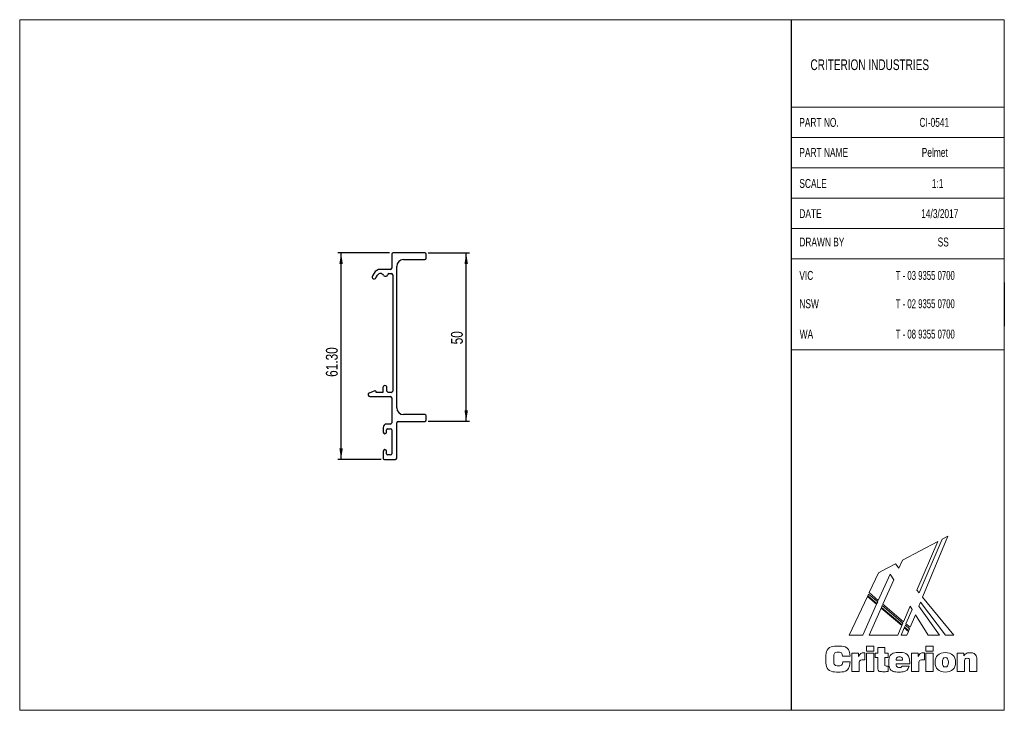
# Model space of a CAD drawing. Header units: millimetres. Extents: x 2 to 693, y 2 to 208.
# Tile 1 of 2: x 2 to 295, y 2 to 208. Entities that reach past the tile are written whole.
import ezdxf

# ---------------------------------------------------------------- set-up
doc = ezdxf.new("R2010")
doc.units = ezdxf.units.MM
doc.layers.add('LAYER_1', color=7, linetype='Continuous')
doc.styles.add('SLDTEXTSTYLE0', font='TXT', dxfattribs={"width": 0.7})
doc.styles.add('SLDTEXTSTYLE1', font='TXT', dxfattribs={"width": 0.65})
doc.styles.add('SLDTEXTSTYLE2', font='TXT', dxfattribs={"width": 0.75})
doc.dimstyles.new('SLDDIMSTYLE0', dxfattribs={"dimtxt": 3.5, "dimasz": 3.302, "dimexe": 0, "dimexo": 0.0625, "dimgap": 0.875, "dimtad": 1, "dimrnd": 1e-09, "dimzin": 12, "dimdsep": 46, "dimtxsty": 'SLDTEXTSTYLE2', "dimsah": 1, "dimcen": 0.09, "dimadec": 0, "dimazin": 3, "dimtfac": 1, "dimtofl": 0, "dimtmove": 0, "dimatfit": 3, "dimfxl": 1, "dimfrac": 2, "dimtolj": 1, "dimtzin": 12, "dimarcsym": 0})
doc.dimstyles.new('SLDDIMSTYLE1', dxfattribs={"dimtxt": 3.5, "dimasz": 3.302, "dimexe": 0, "dimexo": 0.0625, "dimgap": 0.875, "dimtad": 1, "dimrnd": 1e-09, "dimzin": 4, "dimdsep": 46, "dimtxsty": 'SLDTEXTSTYLE2', "dimsah": 1, "dimcen": 0.09, "dimadec": 0, "dimazin": 1, "dimtfac": 1, "dimtofl": 0, "dimtmove": 0, "dimatfit": 3, "dimfxl": 1, "dimfrac": 2, "dimtolj": 1, "dimtzin": 12, "dimarcsym": 0})

# ---------------------------------------------------------------- blocks, each defined once
blk = doc.blocks.new('Block2_1')
at = {"color": 250, "linetype": 'Continuous', "lineweight": 18, "true_color": 0x191924}
for p, q in [((33.25, 38.78), (22.77, 33.23)), ((33.25, 38.78), (22.77, 33.23)), ((27.07, 24.3), (33.25, 38.78)), ((27.07, 24.3), (33.25, 38.78)), ((34.56, 39.46), (27.73, 23.5)), ((34.56, 39.46), (27.73, 23.5)), ((28.74, 22.26), (36.18, 40.32)), ((28.74, 22.26), (36.18, 40.32)), ((36.18, 40.32), (34.56, 39.46)), ((36.18, 40.32), (34.56, 39.46)), ((22.77, 33.23), (21.71, 30.84)), ((22.77, 33.23), (21.71, 30.84)), ((15.65, 29.46), (12.9, 23.57)), ((15.65, 29.46), (12.9, 23.57)), ((18.04, 30.73), (15.65, 29.46)), ((18.04, 30.73), (15.65, 29.46)), ((19.25, 31.37), (18.04, 30.73)), ((19.25, 31.37), (18.04, 30.73)), ((19.91, 31.72), (19.25, 31.37)), ((19.91, 31.72), (19.25, 31.37)), ((19.25, 31.37), (19.25, 31.37)), ((19.25, 31.37), (19.25, 31.37)), ((20.66, 32.12), (19.91, 31.72)), ((20.66, 32.12), (19.91, 31.72)), ((21.71, 30.84), (20.66, 32.12)), ((21.71, 30.84), (20.66, 32.12)), ((15.6, 21.29), (19.07, 29.08)), ((15.6, 21.29), (19.07, 29.08)), ((20.16, 27.34), (16.96, 20.14)), ((20.16, 27.34), (16.96, 20.14)), ((19.07, 29.08), (20.16, 27.34)), ((19.07, 29.08), (20.16, 27.34)), ((12.9, 23.57), (15.6, 21.29)), ((12.9, 23.57), (15.6, 21.29)), ((27.73, 23.5), (27.07, 24.3)), ((27.73, 23.5), (27.07, 24.3)), ((12.37, 22.43), (7, 10.92)), ((12.37, 22.43), (7, 10.92)), ((15.08, 20.13), (12.37, 22.43)), ((15.08, 20.13), (12.37, 22.43)), ((12.72, 23.17), (12.47, 22.64)), ((12.72, 23.17), (12.47, 22.64)), ((12.47, 22.64), (15.18, 20.35)), ((12.47, 22.64), (15.18, 20.35)), ((15.42, 20.88), (12.72, 23.17)), ((15.42, 20.88), (12.72, 23.17)), ((15.18, 20.35), (15.42, 20.88)), ((15.18, 20.35), (15.42, 20.88)), ((27.64, 19.57), (28.13, 20.75)), ((27.64, 19.57), (28.13, 20.75)), ((28.13, 20.75), (35.5, 10.92)), ((28.13, 20.75), (35.5, 10.92)), ((38.03, 10.92), (28.74, 22.26)), ((38.03, 10.92), (28.74, 22.26)), ((10.98, 10.92), (15.08, 20.13)), ((10.98, 10.92), (15.08, 20.13)), ((16.44, 18.98), (12.86, 10.92)), ((16.44, 18.98), (12.86, 10.92)), ((22.57, 13.79), (16.44, 18.98)), ((22.57, 13.79), (16.44, 18.98)), ((16.78, 19.73), (16.54, 19.2)), ((16.78, 19.73), (16.54, 19.2)), ((16.54, 19.2), (22.67, 14.01)), ((16.54, 19.2), (22.67, 14.01)), ((22.9, 14.55), (16.78, 19.73)), ((22.9, 14.55), (16.78, 19.73)), ((16.96, 20.14), (23.07, 14.95)), ((16.96, 20.14), (23.07, 14.95)), ((23.07, 14.95), (25.03, 19.53)), ((23.07, 14.95), (25.03, 19.53)), ((25.62, 18.58), (23.81, 14.34)), ((25.62, 18.58), (23.81, 14.34)), ((25.03, 19.53), (25.62, 18.58)), ((25.03, 19.53), (25.62, 18.58)), ((33.78, 10.92), (27.64, 19.57)), ((33.78, 10.92), (27.64, 19.57)), ((25.06, 13.29), (26.59, 17.03)), ((25.06, 13.29), (26.59, 17.03)), ((26.59, 17.03), (30.4, 10.92)), ((26.59, 17.03), (30.4, 10.92)), ((21.35, 10.92), (22.57, 13.79)), ((21.35, 10.92), (22.57, 13.79)), ((23.3, 13.15), (22.35, 10.92)), ((23.3, 13.15), (22.35, 10.92)), ((22.67, 14.01), (22.9, 14.55)), ((22.67, 14.01), (22.9, 14.55)), ((24.56, 12.08), (23.3, 13.15)), ((24.56, 12.08), (23.3, 13.15)), ((23.63, 13.93), (23.4, 13.37)), ((23.63, 13.93), (23.4, 13.37)), ((23.4, 13.37), (24.65, 12.31)), ((23.4, 13.37), (24.65, 12.31)), ((24.88, 12.87), (23.63, 13.93)), ((24.88, 12.87), (23.63, 13.93)), ((23.81, 14.34), (25.06, 13.29)), ((23.81, 14.34), (25.06, 13.29)), ((24.08, 10.92), (24.56, 12.08)), ((24.08, 10.92), (24.56, 12.08)), ((24.65, 12.31), (24.88, 12.87)), ((24.65, 12.31), (24.88, 12.87)), ((7, 10.92), (10.98, 10.92)), ((7, 10.92), (10.98, 10.92)), ((12.86, 10.92), (21.35, 10.92)), ((12.86, 10.92), (21.35, 10.92)), ((22.35, 10.92), (24.08, 10.92)), ((22.35, 10.92), (24.08, 10.92)), ((30.4, 10.92), (33.78, 10.92)), ((30.4, 10.92), (33.78, 10.92)), ((35.5, 10.92), (38.03, 10.92)), ((35.5, 10.92), (38.03, 10.92)), ((12.07, 7.71), (14.23, 7.71)), ((12.07, 6.16), (12.07, 7.71)), ((14.23, 6.16), (12.07, 6.16)), ((14.23, 7.71), (14.23, 6.16)), ((15.41, 5.61), (15.41, 7.28)), ((15.41, 7.28), (17.54, 7.28)), ((17.54, 7.28), (17.54, 5.61)), ((29.72, 7.71), (31.89, 7.71)), ((29.72, 6.16), (29.72, 7.71)), ((31.89, 6.16), (29.72, 6.16)), ((31.89, 7.71), (31.89, 6.16)), ((7.25, 4.75), (5, 4.75)), ((5.06, 3.04), (7.29, 3.04)), ((7.77, 5.61), (9.75, 5.61)), ((7.77, 0.2), (7.77, 5.61)), ((9.75, 5.61), (9.75, 4.62)), ((11.43, 5.75), (11.63, 5.75)), ((11.63, 5.75), (11.63, 3.6)), ((12.07, 5.61), (14.23, 5.61)), ((12.07, 0.2), (12.07, 5.61)), ((14.23, 5.61), (14.23, 0.2)), ((14.64, 4.37), (14.64, 5.61)), ((14.64, 5.61), (15.41, 5.61)), ((15.41, 4.37), (14.64, 4.37)), ((15.41, 1.66), (15.41, 4.37)), ((17.54, 5.61), (18.55, 5.61)), ((18.55, 4.37), (17.54, 4.37)), ((17.54, 4.37), (17.54, 2.21)), ((18.55, 5.61), (18.55, 4.37)), ((20.89, 3.51), (22.81, 3.51)), ((25.43, 5.61), (27.41, 5.61)), ((25.43, 0.2), (25.43, 5.61)), ((27.41, 5.61), (27.41, 4.62)), ((29.09, 5.75), (29.28, 5.75)), ((29.28, 5.75), (29.28, 3.6)), ((29.72, 5.61), (31.89, 5.61)), ((29.72, 0.2), (29.72, 5.61)), ((31.89, 5.61), (31.89, 0.2)), ((39.01, 5.61), (40.96, 5.61)), ((39.01, 0.2), (39.01, 5.61)), ((40.96, 5.61), (40.96, 4.82)), ((41.16, 2.99), (41.16, 0.2)), ((42.69, 0.2), (42.69, 3)), ((44.84, 3.01), (44.84, 0.2)), ((9.93, 0.2), (7.77, 0.2)), ((9.93, 2.42), (9.93, 0.2)), ((14.23, 0.2), (12.07, 0.2)), ((18.57, 1.72), (18.57, 0.16)), ((24.93, 2.43), (20.89, 2.43)), ((22.7, 1.8), (24.75, 1.8)), ((24.93, 2.56), (24.93, 2.43)), ((27.58, 0.2), (25.43, 0.2)), ((27.58, 2.42), (27.58, 0.2)), ((31.89, 0.2), (29.72, 0.2)), ((41.16, 0.2), (39.01, 0.2)), ((44.84, 0.2), (42.69, 0.2))]:
    blk.add_line(p, q, dxfattribs=at)
for points in [[(7.29, 3.04), (7.16, 1.12), (5.89, 0), (3.78, 0), (1.43, 0), (0, 1.48), (0, 3.86), (0, 6.25), (1.44, 7.72), (3.73, 7.72), (5.85, 7.72), (7.11, 6.65), (7.25, 4.75)], [(5, 4.75), (4.93, 5.5), (4.51, 5.88), (3.76, 5.88), (2.83, 5.88), (2.37, 5.21), (2.37, 3.86), (2.37, 2.52), (2.87, 1.83), (3.82, 1.83), (4.54, 1.83), (4.99, 2.26), (5.06, 3.04)], [(9.75, 4.62), (10.04, 5.42), (10.56, 5.75), (11.43, 5.75)], [(11.63, 3.6), (11.47, 3.62), (11.32, 3.63), (11.19, 3.63), (10.32, 3.63), (9.93, 3.26), (9.93, 2.42)], [(24.75, 1.8), (24.46, 0.63), (23.44, 0.01), (21.77, 0.01), (19.9, 0.01), (18.74, 1.14), (18.74, 2.86), (18.74, 4.67), (19.93, 5.8), (21.85, 5.8), (23.76, 5.8), (24.93, 4.6), (24.93, 2.56)], [(22.81, 3.51), (22.77, 4.18), (22.44, 4.52), (21.83, 4.52), (21.27, 4.52), (20.92, 4.15), (20.89, 3.51)], [(27.41, 4.62), (27.7, 5.42), (28.21, 5.75), (29.09, 5.75)], [(29.28, 3.6), (29.12, 3.62), (28.98, 3.63), (28.85, 3.63), (27.98, 3.63), (27.58, 3.26), (27.58, 2.42)], [(40.96, 4.82), (41.46, 5.45), (42.07, 5.75), (42.86, 5.75), (43.52, 5.75), (44.04, 5.53), (44.39, 5.1), (44.81, 4.6), (44.84, 3.95), (44.84, 3.01)], [(42.69, 3), (42.69, 3.75), (42.55, 4.08), (41.96, 4.08), (41.42, 4.08), (41.16, 3.73), (41.16, 2.99)], [(18.57, 0.16), (18.1, 0.13), (17.65, 0.11), (17.24, 0.11), (15.9, 0.11), (15.41, 0.49), (15.41, 1.66)], [(17.54, 2.21), (17.54, 1.82), (17.75, 1.71), (18.27, 1.71)], [(18.27, 1.71), (18.36, 1.71), (18.46, 1.71), (18.57, 1.72)], [(20.89, 2.43), (20.92, 1.74), (21.27, 1.35), (21.89, 1.35), (22.31, 1.35), (22.59, 1.52), (22.7, 1.8)]]:
    blk.add_open_spline(points, degree=3, dxfattribs=at)
for points, knots in [([(35.48, 0.01), (33.57, 0.01), (32.42, 1.12), (32.42, 2.91), (32.42, 4.7), (33.57, 5.8), (35.48, 5.8)], [2, 2, 2, 2, 3, 3, 3, 4, 4, 4, 4]), ([(35.48, 4.31), (34.82, 4.31), (34.59, 3.87), (34.59, 2.91), (34.59, 1.95), (34.82, 1.51), (35.48, 1.51)], [2, 2, 2, 2, 3, 3, 3, 4, 4, 4, 4]), ([(35.48, 5.8), (37.38, 5.8), (38.53, 4.7), (38.53, 2.91), (38.53, 1.12), (37.38, 0.01), (35.48, 0.01)], [0, 0, 0, 0, 1, 1, 1, 2, 2, 2, 2]), ([(35.48, 1.51), (36.13, 1.51), (36.37, 1.95), (36.37, 2.91), (36.37, 3.87), (36.13, 4.31), (35.48, 4.31)], [0, 0, 0, 0, 1, 1, 1, 2, 2, 2, 2])]:
    blk.add_open_spline(points, degree=3, knots=knots, dxfattribs=at)
blk = doc.blocks.new('_D')
at = {"layer": 'LAYER_1', "color": 1}
for p, q in [((123.62, 138.28), (135.92, 138.28)), ((134.92, 88.28), (134.92, 138.28)), ((123.62, 88.28), (135.92, 88.28))]:
    blk.add_line(p, q, dxfattribs=at)
for points in [[(134.92, 138.28), (134.41, 134.97), (135.43, 134.97)], [(134.92, 88.28), (135.43, 91.58), (134.41, 91.58)]]:
    blk.add_solid(points, dxfattribs=at)
at = {"layer": 'LAYER_1', "color": 1, "insert": (130.41, 111.13), "char_height": 3.5, "attachment_point": 1, "rotation": 90, "style": 'SLDTEXTSTYLE2'}
blk.add_mtext('50', dxfattribs=at)
blk = doc.blocks.new('_D_1')
at = {"layer": 'LAYER_1', "color": 1}
for p, q in [((112.22, 138.28), (96.82, 138.28)), ((97.82, 76.98), (97.82, 138.28)), ((109.72, 76.98), (96.82, 76.98))]:
    blk.add_line(p, q, dxfattribs=at)
for points in [[(97.82, 138.28), (97.31, 134.97), (98.33, 134.97)], [(97.82, 76.98), (98.33, 80.28), (97.31, 80.28)]]:
    blk.add_solid(points, dxfattribs=at)
at = {"layer": 'LAYER_1', "color": 1, "insert": (93.31, 101.48), "char_height": 3.5, "attachment_point": 1, "rotation": 90, "style": 'SLDTEXTSTYLE2'}
blk.add_mtext('61.30', dxfattribs=at)

msp = doc.modelspace()

# ---------------------------------------------------------------- linework, layer by layer
at = {"color": 7, "linetype": 'Continuous', "lineweight": 18}
for p, q in [((2.5, 207.5), (294.51, 207.5)), ((2.5, 207.5), (2.5, 2.5)), ((294.51, 207.5), (294.51, 2.5)), ((231.292, 181.5), (294.51, 181.5)), ((231.292, 172.5), (294.51, 172.5)), ((231.292, 163.5), (294.51, 163.5)), ((231.292, 154.5), (294.51, 154.5)), ((231.292, 145.5), (294.51, 145.5)), ((231.292, 136.5), (294.51, 136.5)), ((294.51, 116.5), (294.51, 103.5)), ((231.292, 109.5), (294.51, 109.5)), ((2.5, 2.5), (294.51, 2.5))]:
    msp.add_line(p, q, dxfattribs=at)
at = {"color": 7, "linetype": 'Continuous', "lineweight": 25}
for p, q in [((112.818, 137.875), (112.818, 133.775)), ((122.618, 138.275), (113.218, 138.275)), ((123.018, 136.675), (123.018, 137.875)), ((116.318, 136.275), (122.618, 136.275)), ((107.59, 132.275), (107.099, 131.425)), ((108.138, 130.825), (108.629, 131.675)), ((112.418, 133.375), (109.495, 133.375)), ((112.018, 132.175), (112.718, 132.175)), ((113.118, 131.775), (113.118, 97.275)), ((114.318, 92.275), (114.318, 134.275)), ((110.76, 131.375), (111.218, 131.375)), ((107.808, 97.304), (106.134, 96.64)), ((108.218, 96.875), (108.218, 97.025)), ((110.218, 96.875), (108.218, 96.875)), ((110.218, 98.275), (110.218, 96.875)), ((111.418, 97.275), (111.418, 98.275)), ((112.718, 96.875), (111.818, 96.875)), ((106.318, 95.675), (112.418, 95.675)), ((112.818, 95.275), (112.818, 87.875)), ((114.318, 77.375), (114.318, 87.875)), ((114.718, 88.275), (122.618, 88.275)), ((122.618, 90.275), (116.318, 90.275)), ((123.018, 88.675), (123.018, 89.875)), ((110.318, 86.475), (110.318, 85.075)), ((112.418, 87.475), (111.318, 87.475)), ((111.318, 85.075), (111.318, 85.775)), ((111.618, 86.075), (112.518, 86.075)), ((112.818, 85.775), (112.818, 78.675)), ((110.318, 79.375), (110.318, 77.375)), ((111.318, 78.675), (111.318, 79.375)), ((110.718, 76.975), (113.918, 76.975)), ((112.518, 78.375), (111.618, 78.375))]:
    msp.add_line(p, q, dxfattribs=at)
for centre, radius, start, end in [((113.218, 137.875), 0.4, 90, 180), ((122.618, 137.875), 0.4, 0, 90), ((116.318, 134.275), 2, 90, 180), ((122.618, 136.675), 0.4, 270, 0), ((107.618, 131.125), 0.6, 150, 330), ((109.495, 131.175), 2.2, 90, 150), ((109.495, 131.175), 1, 25.37693, 150), ((110.76, 131.775), 0.4, 205.37693, 270), ((111.218, 131.775), 0.4, 270, 0), ((112.018, 131.775), 0.4, 90, 180), ((112.418, 133.775), 0.4, 270, 0), ((112.718, 131.775), 0.4, 0, 90), ((106.318, 96.175), 0.5, 111.64171, 270), ((107.918, 97.025), 0.3, 0, 111.64171), ((110.818, 98.275), 0.6, 0, 180), ((111.818, 97.275), 0.4, 180, 270), ((112.718, 97.275), 0.4, 270, 0), ((112.418, 95.275), 0.4, 0, 90), ((116.318, 92.275), 2, 180, 270), ((112.418, 87.875), 0.4, 270, 0), ((114.718, 87.875), 0.4, 90, 180), ((122.618, 89.875), 0.4, 0, 90), ((122.618, 88.675), 0.4, 270, 0), ((111.318, 86.475), 1, 90, 180), ((110.818, 85.075), 0.5, 180, 0), ((111.618, 85.775), 0.3, 90, 180), ((112.518, 85.775), 0.3, 0, 90), ((110.818, 79.375), 0.5, 0, 180), ((110.718, 77.375), 0.4, 180, 270), ((111.618, 78.675), 0.3, 180, 270), ((112.518, 78.675), 0.3, 270, 0), ((113.918, 77.375), 0.4, 270, 0)]:
    msp.add_arc(centre, radius, start, end, dxfattribs=at)
at = {"layer": 'LAYER_1', "color": 7}
for p, q in [((231.292, 207.5), (231.292, 2.5)), ((294.51, 129.5), (294.51, 116.5))]:
    msp.add_line(p, q, dxfattribs=at)

# ---------------------------------------------------------------- block references
at = {"color": 7, "linetype": 'Continuous'}
msp.add_blockref('Block2_1', (241.542, 13.855), dxfattribs=at)

# ---------------------------------------------------------------- texts
at = {"color": 7, "linetype": 'Continuous', "lineweight": 0, "attachment_point": 1}
for s, insert, char_height, style in [('CRITERION INDUSTRIES', (237.019, 195.719), 3.175, 'SLDTEXTSTYLE0'), ('PART NO.', (233.704, 178.341), 2.6458, 'SLDTEXTSTYLE0'), ('CI-0541', (269.345, 178.341), 2.6458, 'SLDTEXTSTYLE0'), ('PART NAME', (233.729, 169.418), 2.6458, 'SLDTEXTSTYLE0'), ('Pelmet', (270.026, 169.418), 2.6458, 'SLDTEXTSTYLE0'), ('SCALE', (233.729, 160.21), 2.6458, 'SLDTEXTSTYLE0'), ('1:1', (273.018, 160.21), 2.6458, 'SLDTEXTSTYLE0'), ('VIC', (233.729, 132.914), 2.6458, 'SLDTEXTSTYLE0'), ('T - 03 9355 0700', (262.312, 132.914), 2.64583, 'SLDTEXTSTYLE1'), ('NSW', (233.729, 124.513), 2.6458, 'SLDTEXTSTYLE0'), ('T - 02 9355 0700', (262.312, 124.513), 2.64583, 'SLDTEXTSTYLE1'), ('WA', (233.827, 115.501), 2.6458, 'SLDTEXTSTYLE0'), ('T - 08 9355 0700', (262.312, 115.501), 2.64583, 'SLDTEXTSTYLE1')]:
    msp.add_mtext(s, dxfattribs=dict(at, insert=insert, char_height=char_height, style=style))
at = {"layer": 'LAYER_1', "color": 7, "char_height": 2.6458, "style": 'SLDTEXTSTYLE0'}
for s, insert, attachment_point in [('DATE', (233.729, 151.253), 1), ('14/3/2017', (275.371, 151.253), 2), ('DRAWN BY', (233.729, 142.832), 1), ('SS', (276.399, 142.832), 2)]:
    msp.add_mtext(s, dxfattribs=dict(at, insert=insert, attachment_point=attachment_point))

# ---------------------------------------------------------------- dimensions: what is measured, and where the dimension line sits
at = {"layer": 'LAYER_1', "color": 1}
for base, p1, p2, dimstyle, picture, middle in [((97.822, 138.275), (110.718, 76.975), (113.218, 138.275), 'SLDDIMSTYLE1', '_D_1', (97.822, 107.303)), ((134.923, 138.275), (122.618, 88.275), (122.618, 138.275), 'SLDDIMSTYLE0', '_D', (134.923, 113.717))]:
    dim = msp.add_linear_dim(base=base, p1=p1, p2=p2, angle=90, dimstyle=dimstyle, dxfattribs=at)
    dim.commit()
    dim.dimension.update_dxf_attribs({"geometry": picture, "text_midpoint": middle, "dimtype": 160})

doc.saveas('drawing.dxf')
